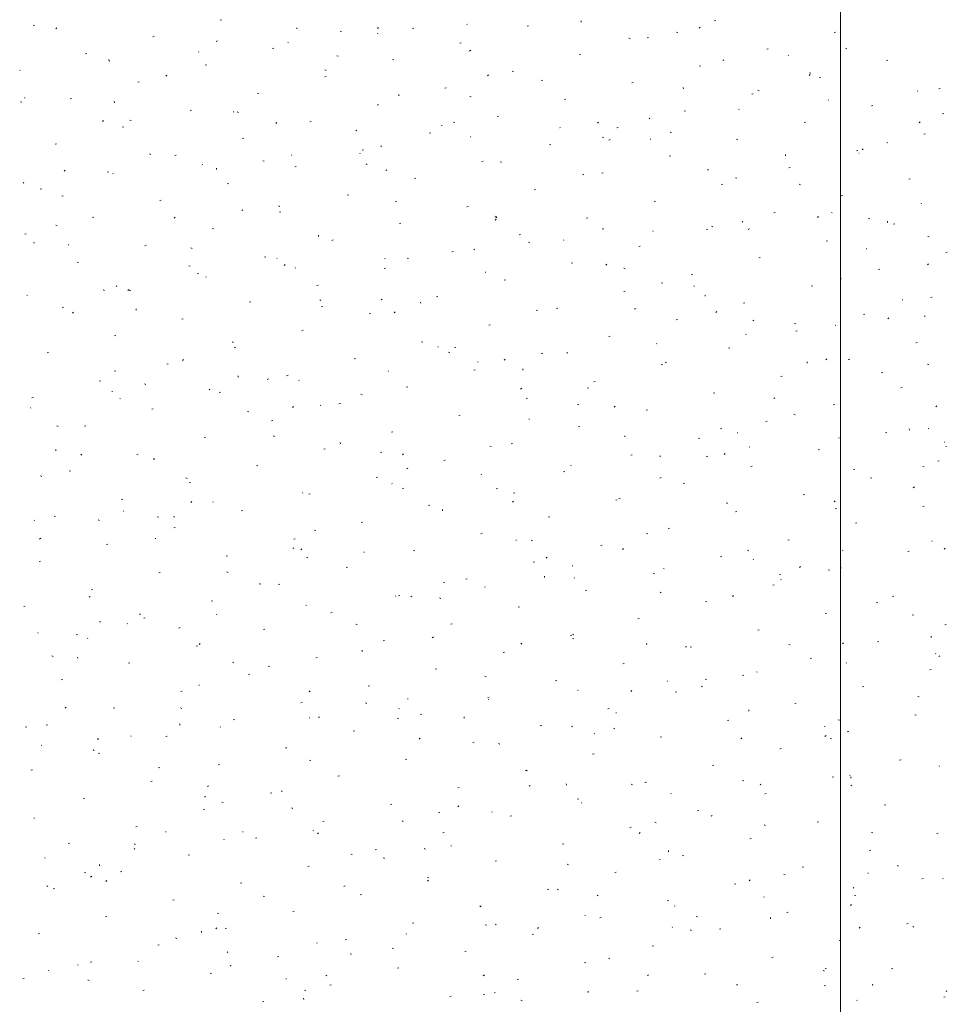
# Model space of a CAD drawing. Extents: x -743 to 300, y 62 to 1112.
# Tile 123 of 179: x -363 to -297, y 903 to 973. Entities that reach past the tile are written whole.
import ezdxf
from ezdxf.lldxf.tags import DXFTag

# ---------------------------------------------------------------- set-up
doc = ezdxf.new("R2010")
doc.units = 0
doc.layers.get('0').update_dxf_attribs({"lineweight": 13})
doc.layers.add('60- 61 allgemeine Ausstattung- 4 Terrassen', color=9, linetype='Continuous', lineweight=9, true_color=0x808080)
doc.layers.add('70 -71 Achsen- 1 Gebäudeachsen', color=7, linetype='STRICHPUNKT2-A06CPV7LL0', lineweight=18)
tags = doc.linetypes.add('STRICHPUNKT2-A06CPV7LL0', pattern=[12.7, 6.35, -3.175, 0, -3.175]).pattern_tags.tags
tags[10:11] = [DXFTag(74, 4), DXFTag(75, 0), DXFTag(340, '0'), DXFTag(46, 0.0), DXFTag(50, 0.0), DXFTag(44, 0.0), DXFTag(45, 0.0)]
tags[8:9] = [DXFTag(74, 4), DXFTag(75, 0), DXFTag(340, '0'), DXFTag(46, 0.0), DXFTag(50, 0.0), DXFTag(44, 0.0), DXFTag(45, 0.0)]
tags[6:7] = [DXFTag(74, 4), DXFTag(75, 0), DXFTag(340, '0'), DXFTag(46, 0.0), DXFTag(50, 0.0), DXFTag(44, 0.0), DXFTag(45, 0.0)]
tags[4:5] = [DXFTag(74, 4), DXFTag(75, 0), DXFTag(340, '0'), DXFTag(46, 0.0), DXFTag(50, 0.0), DXFTag(44, 0.0), DXFTag(45, 0.0)]

# ---------------------------------------------------------------- blocks, each defined once
blk = doc.blocks.new('Referenz-A06CPV7ML0')
at = {"layer": '60- 61 allgemeine Ausstattung- 4 Terrassen', "color": 0}
for p, q in [((-348.779, 973.005), (-348.684, 973.029)), ((-323.212, 972.872), (-323.221, 972.96)), ((-313.786, 972.952), (-313.69, 972.975)), ((-362.035, 972.626), (-361.94, 972.649)), ((-360.337, 972.452), (-360.409, 972.385)), ((-343.356, 972.382), (-343.366, 972.47)), ((-340.298, 972.193), (-340.203, 972.217)), ((-337.566, 972.476), (-337.638, 972.409)), ((-335.174, 972.448), (-335.082, 972.411)), ((-331.29, 972.687), (-331.323, 972.723)), ((-327.042, 972.572), (-326.946, 972.596)), ((-316.462, 972.157), (-316.368, 972.128)), ((-314.794, 972.5), (-314.866, 972.433)), ((-305.305, 972.14), (-305.209, 972.164)), ((-353.554, 971.814), (-353.459, 971.838)), ((-348.978, 971.54), (-349.058, 971.484)), ((-343.952, 971.388), (-343.985, 971.424)), ((-337.621, 972.037), (-337.654, 972.074)), ((-319.844, 971.73), (-319.753, 971.693)), ((-318.561, 971.761), (-318.465, 971.785)), ((-350.284, 970.739), (-350.317, 970.775)), ((-345.073, 971.003), (-344.978, 971.027)), ((-331.817, 971.382), (-331.721, 971.406)), ((-331.046, 970.872), (-331.126, 970.815)), ((-310.08, 970.95), (-309.984, 970.973)), ((-304.514, 971.012), (-304.423, 970.975)), ((-358.329, 970.624), (-358.234, 970.647)), ((-356.707, 970.198), (-356.616, 970.161)), ((-356.615, 970.089), (-356.648, 970.126)), ((-340.529, 970.479), (-340.435, 970.45)), ((-336.592, 970.191), (-336.497, 970.215)), ((-323.336, 970.57), (-323.24, 970.594)), ((-313.114, 970.203), (-313.195, 970.147)), ((-308.559, 970.534), (-308.543, 970.493)), ((-301.599, 970.138), (-301.503, 970.162)), ((-362.946, 969.44), (-362.979, 969.476)), ((-349.848, 969.812), (-349.753, 969.836)), ((-341.377, 969.479), (-341.286, 969.443)), ((-328.111, 969.38), (-328.015, 969.404)), ((-314.855, 969.759), (-314.759, 969.783)), ((-354.623, 968.622), (-354.528, 968.645)), ((-352.551, 969.108), (-352.623, 969.041)), ((-341.367, 969.001), (-341.272, 969.025)), ((-329.779, 969.132), (-329.851, 969.065)), ((-326.048, 968.761), (-325.957, 968.724)), ((-307.008, 969.156), (-307.08, 969.089)), ((-307.05, 969.279), (-306.956, 969.251)), ((-306.374, 968.948), (-306.278, 968.971)), ((-332.886, 968.189), (-332.791, 968.213)), ((-319.63, 968.568), (-319.534, 968.592)), ((-315.983, 968.141), (-315.992, 968.229)), ((-310.718, 968.043), (-310.627, 968.006)), ((-299.38, 967.97), (-299.412, 968.006)), ((-297.893, 968.136), (-297.797, 968.16)), ((-362.63, 967.498), (-362.586, 967.495)), ((-359.398, 967.431), (-359.303, 967.455)), ((-356.271, 967.161), (-356.281, 967.249)), ((-346.142, 967.81), (-346.047, 967.834)), ((-336.127, 967.651), (-336.136, 967.739)), ((-331.117, 967.601), (-331.022, 967.573)), ((-324.405, 967.378), (-324.309, 967.402)), ((-311.149, 967.757), (-311.053, 967.781)), ((-305.711, 967.32), (-305.744, 967.357)), ((-362.911, 967.229), (-362.819, 967.192)), ((-350.917, 966.62), (-350.822, 966.643)), ((-337.661, 966.999), (-337.566, 967.023)), ((-315.924, 966.566), (-315.828, 966.59)), ((-312.042, 966.671), (-312.075, 966.707)), ((-302.668, 966.946), (-302.572, 966.969)), ((-357.04, 965.895), (-357.121, 965.838)), ((-355.183, 965.923), (-355.089, 965.895)), ((-347.866, 966.524), (-347.822, 966.521)), ((-347.581, 966.511), (-347.49, 966.474)), ((-329.18, 966.187), (-329.085, 966.211)), ((-318.373, 966.021), (-318.406, 966.058)), ((-297.638, 966.402), (-297.543, 966.373)), ((-355.692, 965.429), (-355.597, 965.453)), ((-344.764, 965.764), (-344.836, 965.696)), ((-342.436, 965.808), (-342.341, 965.832)), ((-339.108, 965.226), (-339.189, 965.17)), ((-333.103, 965.55), (-333.058, 965.547)), ((-332.252, 965.792), (-332.16, 965.756)), ((-324.704, 965.372), (-324.737, 965.409)), ((-321.993, 965.788), (-322.065, 965.721)), ((-320.699, 965.376), (-320.603, 965.4)), ((-307.443, 965.755), (-307.347, 965.779)), ((-299.221, 965.812), (-299.293, 965.745)), ((-347.211, 964.618), (-347.116, 964.641)), ((-333.955, 964.997), (-333.86, 965.021)), ((-331.035, 964.723), (-331.068, 964.759)), ((-321.704, 964.724), (-321.61, 964.695)), ((-321.177, 964.558), (-321.257, 964.502)), ((-318.339, 964.576), (-318.294, 964.573)), ((-316.922, 965.074), (-316.831, 965.037)), ((-312.218, 964.564), (-312.122, 964.588)), ((-298.962, 964.944), (-298.866, 964.967)), ((-360.467, 964.239), (-360.372, 964.262)), ((-338.73, 963.806), (-338.635, 963.83)), ((-337.367, 964.073), (-337.399, 964.11)), ((-325.474, 964.185), (-325.379, 964.209)), ((-303.737, 963.753), (-303.641, 963.777)), ((-303.245, 963.89), (-303.325, 963.833)), ((-301.592, 964.356), (-301.501, 964.319)), ((-353.785, 963.542), (-353.694, 963.505)), ((-351.986, 963.427), (-351.891, 963.451)), ((-343.698, 963.424), (-343.731, 963.461)), ((-338.897, 963.592), (-338.88, 963.551)), ((-316.993, 963.374), (-316.897, 963.398)), ((-308.754, 963.41), (-308.763, 963.499)), ((-303.575, 963.602), (-303.531, 963.599)), ((-359.749, 962.395), (-359.821, 962.328)), ((-350.029, 962.775), (-350.062, 962.811)), ((-349.042, 962.43), (-349.051, 962.518)), ((-345.771, 963.046), (-345.676, 963.017)), ((-343.505, 962.616), (-343.41, 962.639)), ((-338.455, 962.824), (-338.364, 962.787)), ((-336.978, 962.419), (-337.05, 962.352)), ((-330.249, 962.995), (-330.154, 963.019)), ((-328.898, 962.92), (-328.907, 963.008)), ((-314.206, 962.443), (-314.278, 962.376)), ((-308.512, 962.562), (-308.416, 962.586)), ((-356.761, 962.237), (-356.666, 962.26)), ((-356.36, 962.125), (-356.393, 962.162)), ((-335.024, 961.804), (-334.929, 961.828)), ((-323.126, 962.105), (-323.034, 962.068)), ((-321.768, 962.183), (-321.673, 962.207)), ((-312.292, 961.846), (-312.197, 961.817)), ((-300.031, 961.751), (-299.935, 961.775)), ((-362.691, 961.476), (-362.724, 961.513)), ((-361.536, 961.046), (-361.441, 961.07)), ((-348.28, 961.425), (-348.185, 961.449)), ((-326.543, 960.993), (-326.448, 961.017)), ((-313.287, 961.372), (-313.191, 961.396)), ((-307.796, 961.387), (-307.705, 961.35)), ((-359.989, 960.573), (-359.897, 960.536)), ((-339.799, 960.614), (-339.704, 960.637)), ((-304.806, 960.561), (-304.71, 960.584)), ((-353.055, 960.235), (-352.96, 960.258)), ((-347.171, 959.581), (-347.251, 959.524)), ((-344.659, 959.855), (-344.568, 959.818)), ((-336.358, 960.168), (-336.264, 960.139)), ((-331.318, 959.802), (-331.223, 959.826)), ((-318.062, 960.181), (-317.967, 960.205)), ((-299.125, 960.006), (-299.158, 960.042)), ((-357.83, 959.044), (-357.735, 959.068)), ((-351.962, 959.051), (-352.034, 958.984)), ((-344.574, 959.423), (-344.479, 959.447)), ((-329.329, 959.137), (-329.238, 959.1)), ((-329.239, 958.913), (-329.32, 958.856)), ((-329.191, 959.075), (-329.263, 959.008)), ((-322.837, 958.991), (-322.742, 959.015)), ((-309.581, 959.37), (-309.485, 959.394)), ((-306.42, 959.099), (-306.492, 959.032)), ((-305.456, 959.356), (-305.489, 959.393)), ((-302.879, 958.968), (-302.785, 958.94)), ((-360.425, 958.49), (-360.33, 958.461)), ((-349.349, 958.233), (-349.254, 958.256)), ((-336.093, 958.612), (-335.998, 958.636)), ((-321.669, 958.189), (-321.678, 958.277)), ((-314.356, 958.179), (-314.261, 958.203)), ((-314, 958.418), (-313.909, 958.381)), ((-311.787, 958.707), (-311.82, 958.744)), ((-311.307, 958.244), (-311.388, 958.188)), ((-301.525, 958.68), (-301.534, 958.768)), ((-301.1, 958.559), (-301.004, 958.582)), ((-362.606, 957.853), (-362.51, 957.877)), ((-341.813, 957.699), (-341.822, 957.787)), ((-327.612, 957.8), (-327.517, 957.824)), ((-318.118, 958.058), (-318.151, 958.094)), ((-298.67, 957.7), (-298.579, 957.663)), ((-361.957, 957.209), (-361.966, 957.297)), ((-359.546, 957.108), (-359.501, 957.105)), ((-354.124, 957.042), (-354.029, 957.066)), ((-350.863, 956.886), (-350.772, 956.849)), ((-340.868, 957.421), (-340.773, 957.445)), ((-330.781, 956.759), (-330.814, 956.796)), ((-326.946, 957.29), (-326.852, 957.261)), ((-324.449, 957.408), (-324.482, 957.445)), ((-319.131, 956.989), (-319.036, 957.013)), ((-305.875, 957.368), (-305.779, 957.392)), ((-303.029, 956.845), (-303.012, 956.804)), ((-345.643, 956.231), (-345.548, 956.254)), ((-344.782, 956.134), (-344.738, 956.131)), ((-337.112, 956.11), (-337.145, 956.146)), ((-335.533, 956.168), (-335.442, 956.131)), ((-332.387, 956.61), (-332.292, 956.634)), ((-310.65, 956.177), (-310.555, 956.201)), ((-297.394, 956.557), (-297.298, 956.58)), ((-358.9, 955.851), (-358.804, 955.875)), ((-351.012, 955.612), (-350.918, 955.583)), ((-344.176, 955.707), (-344.248, 955.64)), ((-343.443, 955.46), (-343.476, 955.497)), ((-337.162, 955.419), (-337.067, 955.443)), ((-323.906, 955.798), (-323.811, 955.822)), ((-321.405, 955.731), (-321.477, 955.664)), ((-320.204, 955.449), (-320.112, 955.413)), ((-302.169, 955.366), (-302.073, 955.39)), ((-298.633, 955.755), (-298.705, 955.688)), ((-350.418, 955.04), (-350.323, 955.064)), ((-349.774, 954.811), (-349.807, 954.848)), ((-330.018, 955.16), (-329.974, 955.157)), ((-315.425, 954.987), (-315.33, 955.011)), ((-304.874, 954.731), (-304.783, 954.694)), ((-356.105, 954.162), (-356.138, 954.198)), ((-341.937, 954.229), (-341.842, 954.252)), ((-328.681, 954.608), (-328.586, 954.632)), ((-317.533, 954.413), (-317.439, 954.384)), ((-315.254, 954.186), (-315.21, 954.183)), ((-306.944, 954.175), (-306.849, 954.199)), ((-362.436, 953.512), (-362.469, 953.549)), ((-357.067, 953.917), (-356.975, 953.88)), ((-355.233, 953.935), (-355.314, 953.879)), ((-355.194, 953.849), (-355.098, 953.873)), ((-333.456, 953.417), (-333.361, 953.441)), ((-320.2, 953.796), (-320.105, 953.82)), ((-314.44, 953.458), (-314.449, 953.547)), ((-298.463, 953.364), (-298.367, 953.388)), ((-359.969, 952.659), (-359.873, 952.683)), ((-346.712, 953.038), (-346.617, 953.062)), ((-341.737, 953.199), (-341.646, 953.162)), ((-341.6, 952.735), (-341.506, 952.706)), ((-337.302, 953.267), (-337.382, 953.211)), ((-334.584, 952.968), (-334.593, 953.056)), ((-324.975, 952.606), (-324.88, 952.63)), ((-311.719, 952.985), (-311.624, 953.009)), ((-300.491, 953.212), (-300.446, 953.209)), ((-359.161, 952.338), (-359.233, 952.271)), ((-354.728, 952.478), (-354.737, 952.566)), ((-338.231, 952.227), (-338.136, 952.25)), ((-336.389, 952.363), (-336.461, 952.295)), ((-326.407, 952.481), (-326.316, 952.444)), ((-319.37, 952.599), (-319.45, 952.542)), ((-313.618, 952.387), (-313.69, 952.32)), ((-303.238, 952.173), (-303.143, 952.197)), ((-301.438, 951.931), (-301.519, 951.874)), ((-298.87, 952.042), (-298.903, 952.079)), ((-351.488, 951.847), (-351.392, 951.871)), ((-329.75, 951.415), (-329.655, 951.439)), ((-316.494, 951.794), (-316.399, 951.818)), ((-311.078, 951.762), (-310.987, 951.726)), ((-308.121, 951.535), (-308.027, 951.506)), ((-305.201, 951.393), (-305.234, 951.429)), ((-356.263, 950.657), (-356.167, 950.681)), ((-343.006, 951.036), (-342.911, 951.06)), ((-321.269, 950.604), (-321.174, 950.628)), ((-311.532, 950.743), (-311.565, 950.78)), ((-308.013, 950.983), (-307.918, 951.007)), ((-347.941, 950.23), (-347.849, 950.193)), ((-347.782, 949.845), (-347.686, 949.869)), ((-334.525, 950.225), (-334.43, 950.248)), ((-333.366, 949.903), (-333.35, 949.862)), ((-332.187, 949.857), (-332.093, 949.828)), ((-317.864, 950.094), (-317.896, 950.131)), ((-312.788, 949.792), (-312.693, 949.816)), ((-299.532, 950.171), (-299.437, 950.195)), ((-361.038, 949.466), (-360.942, 949.49)), ((-332.611, 949.512), (-332.52, 949.475)), ((-326.044, 949.413), (-325.949, 949.437)), ((-324.195, 949.445), (-324.228, 949.481)), ((-352.557, 948.655), (-352.461, 948.679)), ((-351.374, 948.994), (-351.446, 948.927)), ((-339.3, 949.034), (-339.205, 949.058)), ((-330.526, 948.795), (-330.559, 948.832)), ((-328.603, 949.018), (-328.675, 948.951)), ((-317.563, 948.602), (-317.468, 948.626)), ((-317.282, 948.794), (-317.19, 948.757)), ((-307.211, 948.728), (-307.22, 948.816)), ((-305.832, 949.043), (-305.904, 948.975)), ((-304.307, 948.981), (-304.212, 949.005)), ((-298.708, 948.657), (-298.614, 948.628)), ((-356.254, 948.179), (-356.16, 948.15)), ((-347.499, 947.747), (-347.508, 947.835)), ((-344.076, 947.843), (-343.98, 947.867)), ((-336.857, 948.146), (-336.89, 948.182)), ((-330.819, 948.223), (-330.724, 948.246)), ((-327.355, 948.237), (-327.364, 948.325)), ((-309.082, 947.79), (-308.987, 947.814)), ((-301.952, 948.075), (-301.861, 948.038)), ((-357.332, 947.464), (-357.236, 947.488)), ((-354.144, 947.261), (-354.053, 947.225)), ((-345.364, 947.622), (-345.445, 947.565)), ((-343.188, 947.497), (-343.221, 947.533)), ((-335.594, 947.032), (-335.499, 947.056)), ((-322.338, 947.411), (-322.243, 947.435)), ((-356.461, 946.719), (-356.417, 946.716)), ((-349.519, 946.847), (-349.552, 946.884)), ((-348.851, 946.653), (-348.755, 946.677)), ((-338.815, 946.543), (-338.724, 946.506)), ((-327.432, 946.953), (-327.513, 946.897)), ((-322.775, 946.979), (-322.681, 946.95)), ((-313.857, 946.6), (-313.762, 946.624)), ((-300.601, 946.979), (-300.506, 947.003)), ((-362.107, 946.274), (-362.011, 946.298)), ((-355.851, 946.198), (-355.883, 946.234)), ((-343.588, 945.65), (-343.66, 945.583)), ((-341.697, 945.745), (-341.653, 945.742)), ((-340.37, 945.841), (-340.274, 945.865)), ((-327.113, 946.221), (-327.018, 946.244)), ((-323.485, 945.825), (-323.394, 945.788)), ((-320.816, 945.674), (-320.888, 945.607)), ((-309.501, 946.285), (-309.581, 946.229)), ((-305.376, 945.788), (-305.281, 945.812)), ((-298.045, 945.698), (-298.117, 945.631)), ((-362.182, 945.549), (-362.215, 945.585)), ((-353.626, 945.462), (-353.53, 945.486)), ((-346.841, 945.301), (-346.747, 945.272)), ((-331.888, 945.03), (-331.793, 945.054)), ((-318.632, 945.409), (-318.537, 945.433)), ((-308.156, 945.107), (-308.064, 945.07)), ((-360.348, 944.293), (-360.257, 944.256)), ((-358.401, 944.272), (-358.305, 944.296)), ((-345.145, 944.651), (-345.049, 944.675)), ((-326.934, 944.771), (-326.889, 944.768)), ((-323.407, 944.219), (-323.312, 944.242)), ((-310.151, 944.598), (-310.056, 944.622)), ((-345.019, 943.574), (-344.927, 943.538)), ((-336.664, 943.839), (-336.568, 943.863)), ((-320.126, 943.506), (-320.135, 943.594)), ((-313.362, 944.102), (-313.268, 944.073)), ((-312.17, 943.797), (-312.126, 943.794)), ((-301.67, 943.786), (-301.575, 943.81)), ((-299.982, 943.997), (-299.991, 944.085)), ((-298.615, 944.078), (-298.648, 944.115)), ((-349.92, 943.46), (-349.824, 943.484)), ((-340.27, 943.016), (-340.279, 943.104)), ((-329.689, 942.856), (-329.598, 942.819)), ((-328.182, 943.028), (-328.087, 943.052)), ((-314.926, 943.407), (-314.831, 943.431)), ((-304.946, 943.429), (-304.979, 943.465)), ((-297.498, 943.156), (-297.482, 943.115)), ((-360.414, 942.526), (-360.423, 942.614)), ((-358.573, 942.282), (-358.645, 942.214)), ((-354.695, 942.27), (-354.599, 942.294)), ((-341.439, 942.649), (-341.343, 942.673)), ((-337.429, 942.424), (-337.335, 942.395)), ((-335.801, 942.306), (-335.873, 942.239)), ((-319.701, 942.217), (-319.606, 942.24)), ((-317.609, 942.13), (-317.642, 942.167)), ((-313.03, 942.33), (-313.102, 942.263)), ((-311.278, 942.78), (-311.311, 942.816)), ((-306.445, 942.596), (-306.35, 942.62)), ((-297.406, 942.823), (-297.362, 942.82)), ((-353.427, 941.976), (-353.507, 941.92)), ((-346.214, 941.458), (-346.118, 941.482)), ((-332.958, 941.837), (-332.862, 941.861)), ((-323.94, 941.481), (-323.973, 941.517)), ((-314.359, 942.138), (-314.268, 942.101)), ((-297.964, 941.784), (-297.869, 941.808)), ((-359.47, 941.079), (-359.374, 941.103)), ((-335.495, 941.308), (-335.576, 941.252)), ((-330.271, 940.831), (-330.304, 940.868)), ((-324.476, 941.026), (-324.381, 941.05)), ((-311.22, 941.405), (-311.125, 941.429)), ((-303.95, 941.224), (-303.856, 941.195)), ((-299.03, 941.419), (-298.939, 941.383)), ((-361.495, 940.745), (-361.401, 940.717)), ((-351.222, 940.606), (-351.131, 940.569)), ((-350.989, 940.268), (-350.893, 940.292)), ((-337.733, 940.647), (-337.637, 940.671)), ((-336.602, 940.182), (-336.635, 940.219)), ((-317.563, 940.64), (-317.644, 940.583)), ((-315.995, 940.215), (-315.9, 940.238)), ((-302.739, 940.594), (-302.644, 940.618)), ((-342.933, 939.533), (-342.966, 939.569)), ((-342.508, 939.456), (-342.412, 939.48)), ((-335.893, 939.887), (-335.802, 939.85)), ((-329.252, 939.835), (-329.156, 939.859)), ((-328.016, 939.546), (-327.922, 939.517)), ((-307.514, 939.403), (-307.419, 939.427)), ((-299.631, 939.971), (-299.712, 939.915)), ((-355.764, 939.077), (-355.668, 939.101)), ((-350.786, 938.937), (-350.858, 938.87)), ((-349.265, 938.883), (-349.298, 938.92)), ((-334.027, 938.645), (-333.931, 938.669)), ((-328.015, 938.962), (-328.087, 938.894)), ((-320.77, 939.024), (-320.675, 939.048)), ((-320.563, 939.169), (-320.472, 939.132)), ((-312.897, 938.776), (-312.906, 938.864)), ((-305.243, 938.986), (-305.315, 938.919)), ((-355.596, 938.234), (-355.629, 938.271)), ((-347.283, 938.266), (-347.187, 938.29)), ((-333.041, 938.285), (-333.05, 938.373)), ((-312.289, 938.213), (-312.194, 938.236)), ((-305.234, 938.451), (-305.142, 938.414)), ((-299.033, 938.592), (-298.938, 938.616)), ((-361.927, 937.585), (-361.96, 937.621)), ((-360.539, 937.887), (-360.443, 937.91)), ((-357.426, 937.637), (-357.335, 937.6)), ((-353.185, 937.795), (-353.194, 937.883)), ((-352.083, 937.868), (-351.989, 937.839)), ((-338.802, 937.454), (-338.706, 937.478)), ((-325.546, 937.833), (-325.45, 937.857)), ((-303.808, 937.401), (-303.713, 937.425)), ((-352.058, 937.075), (-351.962, 937.099)), ((-342.097, 936.919), (-342.005, 936.882)), ((-330.321, 936.643), (-330.225, 936.667)), ((-318.604, 936.668), (-318.51, 936.639)), ((-317.064, 937.022), (-316.969, 937.046)), ((-361.489, 936.331), (-361.57, 936.274)), ((-356.833, 935.885), (-356.737, 935.908)), ((-353.377, 936.329), (-353.333, 936.326)), ((-343.577, 936.264), (-343.481, 936.288)), ((-327.836, 936.214), (-327.819, 936.173)), ((-326.767, 936.2), (-326.676, 936.163)), ((-308.583, 936.211), (-308.488, 936.234)), ((-298.36, 936.114), (-298.393, 936.151)), ((-343.557, 935.663), (-343.638, 935.606)), ((-343, 935.593), (-343.072, 935.526)), ((-338.613, 935.355), (-338.569, 935.352)), ((-335.096, 935.452), (-335, 935.476)), ((-321.84, 935.831), (-321.744, 935.855)), ((-320.228, 935.617), (-320.3, 935.55)), ((-311.437, 935.482), (-311.346, 935.445)), ((-304.692, 935.465), (-304.725, 935.502)), ((-300.102, 935.399), (-300.007, 935.423)), ((-297.457, 935.642), (-297.529, 935.574)), ((-361.608, 934.694), (-361.513, 934.718)), ((-348.352, 935.073), (-348.256, 935.097)), ((-342.67, 934.99), (-342.576, 934.961)), ((-326.615, 934.641), (-326.519, 934.665)), ((-325.626, 934.994), (-325.706, 934.938)), ((-313.358, 935.02), (-313.263, 935.044)), ((-311.023, 934.816), (-311.056, 934.852)), ((-353.127, 933.883), (-353.031, 933.906)), ((-348.3, 933.95), (-348.209, 933.913)), ((-339.871, 934.262), (-339.775, 934.286)), ((-323.849, 934.381), (-323.805, 934.378)), ((-318.134, 933.829), (-318.038, 933.853)), ((-317.354, 934.166), (-317.387, 934.203)), ((-309.191, 933.79), (-309.097, 933.762)), ((-307.694, 934.326), (-307.775, 934.269)), ((-305.668, 934.045), (-305.677, 934.133)), ((-304.877, 934.209), (-304.782, 934.232)), ((-345.956, 933.064), (-345.965, 933.152)), ((-344.646, 933.071), (-344.55, 933.095)), ((-332.971, 933.231), (-332.879, 933.195)), ((-331.39, 933.45), (-331.294, 933.474)), ((-325.812, 933.554), (-325.821, 933.642)), ((-323.685, 933.517), (-323.718, 933.554)), ((-309.085, 933.407), (-309.041, 933.404)), ((-357.902, 932.692), (-357.807, 932.716)), ((-330.016, 932.868), (-330.049, 932.904)), ((-322.909, 932.639), (-322.813, 932.663)), ((-317.641, 932.513), (-317.55, 932.476)), ((-309.653, 933.018), (-309.557, 933.042)), ((-357.984, 932.225), (-358.056, 932.158)), ((-349.421, 931.881), (-349.325, 931.904)), ((-336.347, 932.218), (-336.38, 932.255)), ((-336.165, 932.26), (-336.069, 932.284)), ((-335.213, 932.249), (-335.285, 932.182)), ((-333.258, 932.112), (-333.164, 932.084)), ((-314.428, 931.827), (-314.332, 931.851)), ((-312.442, 932.273), (-312.514, 932.206)), ((-302.312, 931.795), (-302.22, 931.758)), ((-301.171, 932.207), (-301.076, 932.23)), ((-362.677, 931.502), (-362.582, 931.525)), ((-342.679, 931.569), (-342.712, 931.606)), ((-340.94, 931.069), (-340.844, 931.093)), ((-327.684, 931.448), (-327.588, 931.472)), ((-305.947, 931.016), (-305.851, 931.04)), ((-357.324, 930.434), (-357.23, 930.406)), ((-355.341, 930.27), (-355.374, 930.307)), ((-354.504, 930.981), (-354.413, 930.944)), ((-354.196, 930.69), (-354.101, 930.714)), ((-349.01, 930.92), (-349.043, 930.956)), ((-319.203, 930.637), (-319.107, 930.661)), ((-299.779, 930.913), (-299.685, 930.884)), ((-361.672, 929.621), (-361.705, 929.658)), ((-351.62, 930.017), (-351.701, 929.961)), ((-345.715, 929.879), (-345.619, 929.902)), ((-339.174, 930.263), (-339.083, 930.226)), ((-332.459, 930.258), (-332.363, 930.282)), ((-310.722, 929.826), (-310.626, 929.849)), ((-297.465, 930.205), (-297.37, 930.228)), ((-358.971, 929.5), (-358.876, 929.523)), ((-358.173, 929.273), (-358.156, 929.232)), ((-337.234, 929.067), (-337.138, 929.091)), ((-333.688, 929.349), (-333.769, 929.292)), ((-323.978, 929.446), (-323.882, 929.47)), ((-323.845, 929.544), (-323.754, 929.508)), ((-323.845, 929.235), (-323.751, 929.206)), ((-318.583, 928.823), (-318.592, 928.912)), ((-304.655, 928.929), (-304.727, 928.862)), ((-302.241, 929.014), (-302.145, 929.038)), ((-298.438, 929.314), (-298.448, 929.402)), ((-350.49, 928.688), (-350.395, 928.712)), ((-350.198, 928.881), (-350.27, 928.813)), ((-338.727, 928.333), (-338.736, 928.421)), ((-328.753, 928.256), (-328.657, 928.28)), ((-327.427, 928.905), (-327.499, 928.838)), ((-315.756, 928.68), (-315.837, 928.624)), ((-315.497, 928.635), (-315.401, 928.659)), ((-308.515, 928.826), (-308.424, 928.789)), ((-360.708, 928.012), (-360.617, 927.975)), ((-358.871, 927.843), (-358.88, 927.931)), ((-355.265, 927.498), (-355.17, 927.521)), ((-347.912, 927.557), (-347.818, 927.528)), ((-342.009, 927.877), (-341.913, 927.901)), ((-307.016, 927.824), (-306.92, 927.847)), ((-304.437, 927.501), (-304.47, 927.538)), ((-298.106, 928.151), (-298.139, 928.187)), ((-297.825, 928.012), (-297.905, 927.956)), ((-345.378, 927.294), (-345.287, 927.257)), ((-333.528, 927.065), (-333.432, 927.089)), ((-320.272, 927.444), (-320.176, 927.468)), ((-310.768, 926.852), (-310.801, 926.889)), ((-298.535, 927.012), (-298.439, 927.036)), ((-360.04, 926.307), (-359.945, 926.331)), ((-346.784, 926.686), (-346.689, 926.71)), ((-330.049, 926.576), (-329.957, 926.539)), ((-325.047, 926.254), (-324.951, 926.278)), ((-317.099, 926.203), (-317.132, 926.239)), ((-314.433, 926.357), (-314.339, 926.328)), ((-311.791, 926.633), (-311.695, 926.657)), ((-351.559, 925.496), (-351.464, 925.519)), ((-350.292, 925.94), (-350.248, 925.937)), ((-342.411, 925.536), (-342.483, 925.469)), ((-338.303, 925.875), (-338.207, 925.899)), ((-323.43, 925.553), (-323.463, 925.59)), ((-319.64, 925.561), (-319.712, 925.493)), ((-316.566, 925.442), (-316.47, 925.466)), ((-314.719, 925.857), (-314.628, 925.82)), ((-303.31, 925.822), (-303.214, 925.845)), ((-335.529, 924.965), (-335.484, 924.963)), ((-329.822, 925.063), (-329.726, 925.087)), ((-329.762, 924.904), (-329.794, 924.941)), ((-299.389, 925.139), (-299.298, 925.102)), ((-359.682, 924.372), (-359.763, 924.315)), ((-356.334, 924.305), (-356.239, 924.329)), ((-351.582, 924.325), (-351.491, 924.288)), ((-343.078, 924.684), (-342.983, 924.708)), ((-338.5, 924.679), (-338.405, 924.65)), ((-336.093, 924.255), (-336.126, 924.291)), ((-321.341, 924.252), (-321.245, 924.276)), ((-311.353, 924.093), (-311.363, 924.181)), ((-308.085, 924.631), (-307.989, 924.655)), ((-347.853, 923.494), (-347.758, 923.517)), ((-342.424, 923.605), (-342.457, 923.642)), ((-341.751, 923.703), (-341.831, 923.647)), ((-336.252, 923.607), (-336.161, 923.57)), ((-334.597, 923.873), (-334.501, 923.897)), ((-331.497, 923.602), (-331.507, 923.69)), ((-320.765, 923.991), (-320.721, 923.989)), ((-312.86, 923.44), (-312.764, 923.464)), ((-305.021, 923.479), (-304.926, 923.451)), ((-299.604, 923.82), (-299.508, 923.843)), ((-362.566, 923.001), (-362.472, 922.972)), ((-361.109, 923.114), (-361.014, 923.138)), ((-351.642, 923.112), (-351.651, 923.2)), ((-348.755, 922.956), (-348.788, 922.992)), ((-339.372, 922.682), (-339.277, 922.706)), ((-326.116, 923.061), (-326.02, 923.085)), ((-323.819, 923.035), (-323.9, 922.979)), ((-320.923, 922.889), (-320.832, 922.852)), ((-306.001, 923.017), (-305.957, 923.015)), ((-304.379, 922.629), (-304.283, 922.653)), ((-357.396, 922.168), (-357.468, 922.101)), ((-355.086, 922.307), (-355.119, 922.343)), ((-352.628, 922.303), (-352.533, 922.327)), ((-334.625, 922.192), (-334.697, 922.125)), ((-322.305, 922.526), (-322.288, 922.485)), ((-317.635, 922.25), (-317.539, 922.274)), ((-311.854, 922.216), (-311.926, 922.149)), ((-305.887, 922.367), (-305.968, 922.31)), ((-305.593, 922.17), (-305.502, 922.133)), ((-361.417, 921.657), (-361.45, 921.694)), ((-357.786, 921.356), (-357.694, 921.32)), ((-344.147, 921.492), (-344.052, 921.515)), ((-330.891, 921.871), (-330.795, 921.895)), ((-329.087, 921.801), (-328.993, 921.773)), ((-309.154, 921.438), (-309.058, 921.462)), ((-357.403, 921.112), (-357.308, 921.136)), ((-342.456, 920.638), (-342.365, 920.601)), ((-335.666, 920.68), (-335.571, 920.704)), ((-322.41, 921.059), (-322.314, 921.083)), ((-300.673, 920.627), (-300.577, 920.651)), ((-362.178, 919.922), (-362.083, 919.946)), ((-353.154, 920.123), (-353.059, 920.095)), ((-348.922, 920.301), (-348.827, 920.325)), ((-327.185, 919.869), (-327.089, 919.893)), ((-327.127, 919.92), (-327.035, 919.883)), ((-313.929, 920.248), (-313.833, 920.272)), ((-297.851, 920.187), (-297.884, 920.224)), ((-340.441, 919.49), (-340.346, 919.513)), ((-311.797, 919.201), (-311.706, 919.165)), ((-305.448, 919.436), (-305.352, 919.46)), ((-304.182, 919.538), (-304.215, 919.574)), ((-304.124, 919.362), (-304.134, 919.45)), ((-353.697, 919.11), (-353.602, 919.134)), ((-349.61, 918.824), (-349.682, 918.757)), ((-344.412, 918.381), (-344.422, 918.469)), ((-331.96, 918.678), (-331.865, 918.702)), ((-326.838, 918.848), (-326.91, 918.781)), ((-324.268, 918.871), (-324.278, 918.96)), ((-319.675, 918.924), (-319.581, 918.895)), ((-318.704, 919.057), (-318.608, 919.081)), ((-310.513, 918.888), (-310.546, 918.925)), ((-304.067, 918.872), (-304.139, 918.805)), ((-358.472, 917.92), (-358.377, 917.944)), ((-349.813, 918.058), (-349.894, 918.001)), ((-345.216, 918.299), (-345.121, 918.323)), ((-323.479, 917.867), (-323.383, 917.891)), ((-316.844, 918.239), (-316.877, 918.275)), ((-310.223, 918.246), (-310.127, 918.27)), ((-349.991, 917.108), (-349.896, 917.132)), ((-348.66, 917.669), (-348.569, 917.632)), ((-343.741, 917.246), (-343.647, 917.217)), ((-336.735, 917.488), (-336.64, 917.511)), ((-331.881, 917.39), (-331.962, 917.333)), ((-323.176, 917.59), (-323.209, 917.626)), ((-314.998, 917.055), (-314.902, 917.079)), ((-301.742, 917.434), (-301.646, 917.458)), ((-361.972, 916.524), (-361.927, 916.521)), ((-333.33, 916.951), (-333.239, 916.914)), ((-329.507, 916.94), (-329.54, 916.977)), ((-328.254, 916.676), (-328.159, 916.7)), ((-313.95, 916.721), (-314.03, 916.665)), ((-354.766, 915.918), (-354.671, 915.942)), ((-342.169, 915.641), (-342.202, 915.678)), ((-341.51, 916.297), (-341.415, 916.321)), ((-335.838, 916.291), (-335.871, 916.327)), ((-319.773, 915.865), (-319.677, 915.889)), ((-318.001, 916.233), (-317.909, 916.196)), ((-310.262, 916.046), (-310.168, 916.017)), ((-306.517, 916.244), (-306.421, 916.268)), ((-352.642, 915.584), (-352.626, 915.543)), ((-348.5, 914.992), (-348.533, 915.029)), ((-347.208, 915.55), (-347.164, 915.547)), ((-346.285, 915.106), (-346.19, 915.13)), ((-341.823, 915.48), (-341.895, 915.412)), ((-333.029, 915.486), (-332.934, 915.509)), ((-319.052, 915.504), (-319.124, 915.437)), ((-311.292, 915.053), (-311.196, 915.077)), ((-302.671, 915.514), (-302.58, 915.478)), ((-298.036, 915.432), (-297.94, 915.456)), ((-359.541, 914.727), (-359.446, 914.751)), ((-354.864, 914.701), (-354.772, 914.664)), ((-354.831, 914.343), (-354.864, 914.379)), ((-337.804, 914.295), (-337.709, 914.319)), ((-334.329, 914.368), (-334.235, 914.339)), ((-332.444, 914.576), (-332.4, 914.573)), ((-324.548, 914.674), (-324.453, 914.698)), ((-361.163, 913.693), (-361.196, 913.73)), ((-351.06, 913.916), (-350.965, 913.94)), ((-339.534, 913.982), (-339.443, 913.945)), ((-337.183, 913.65), (-337.193, 913.738)), ((-317.68, 913.602), (-317.636, 913.599)), ((-317.039, 914.141), (-317.049, 914.229)), ((-316.067, 913.863), (-315.971, 913.887)), ((-302.811, 914.242), (-302.715, 914.266)), ((-357.327, 913.16), (-357.337, 913.248)), ((-342.579, 913.104), (-342.484, 913.128)), ((-329.323, 913.484), (-329.228, 913.507)), ((-324.204, 913.264), (-324.113, 913.227)), ((-307.586, 913.051), (-307.49, 913.075)), ((-300.85, 913.168), (-300.756, 913.14)), ((-358.395, 912.69), (-358.301, 912.661)), ((-357.876, 912.412), (-357.956, 912.356)), ((-355.835, 912.725), (-355.74, 912.749)), ((-334.098, 912.293), (-334.003, 912.317)), ((-320.842, 912.672), (-320.747, 912.696)), ((-308.875, 912.546), (-308.784, 912.509)), ((-302.917, 912.628), (-302.872, 912.625)), ((-299.105, 912.24), (-299.009, 912.264)), ((-297.596, 912.223), (-297.629, 912.26)), ((-361.067, 911.732), (-360.976, 911.695)), ((-360.611, 911.535), (-360.515, 911.559)), ((-356.808, 912.111), (-356.88, 912.044)), ((-347.354, 911.914), (-347.259, 911.938)), ((-339.944, 911.744), (-340.025, 911.688)), ((-334.037, 912.135), (-334.109, 912.068)), ((-325.617, 911.482), (-325.522, 911.505)), ((-324.916, 911.49), (-324.822, 911.462)), ((-312.361, 911.861), (-312.265, 911.885)), ((-311.265, 912.16), (-311.337, 912.092)), ((-303.927, 911.574), (-303.96, 911.61)), ((-345.738, 911.013), (-345.647, 910.977)), ((-338.873, 911.102), (-338.778, 911.126)), ((-322.012, 911.076), (-322.093, 911.019)), ((-310.259, 910.924), (-310.291, 910.961)), ((-303.88, 911.049), (-303.784, 911.073)), ((-352.129, 910.723), (-352.034, 910.747)), ((-330.408, 910.295), (-330.317, 910.258)), ((-330.392, 910.291), (-330.297, 910.315)), ((-317.136, 910.67), (-317.041, 910.694)), ((-316.59, 910.275), (-316.623, 910.312)), ((-304.08, 910.408), (-304.161, 910.351)), ((-356.905, 909.533), (-356.809, 909.557)), ((-348.983, 909.812), (-348.889, 909.784)), ((-343.648, 909.912), (-343.553, 909.936)), ((-322.921, 909.626), (-322.954, 909.662)), ((-321.911, 909.48), (-321.816, 909.503)), ((-315.079, 909.577), (-314.987, 909.54)), ((-309.81, 909.41), (-309.819, 909.498)), ((-308.655, 909.859), (-308.559, 909.883)), ((-349.022, 908.767), (-349.094, 908.7)), ((-348.423, 908.721), (-348.328, 908.745)), ((-335.167, 909.1), (-335.072, 909.124)), ((-329.954, 908.919), (-329.964, 909.007)), ((-329.252, 908.976), (-329.285, 909.013)), ((-326.25, 908.791), (-326.322, 908.724)), ((-316.774, 908.837), (-316.758, 908.796)), ((-303.479, 908.815), (-303.551, 908.748)), ((-300.174, 909.047), (-300.078, 909.071)), ((-299.749, 908.859), (-299.658, 908.822)), ((-361.68, 908.342), (-361.584, 908.366)), ((-351.942, 908.045), (-351.85, 908.008)), ((-350.098, 908.429), (-350.108, 908.517)), ((-335.583, 908.327), (-335.616, 908.364)), ((-326.686, 908.289), (-326.591, 908.313)), ((-315.504, 908.613), (-315.41, 908.584)), ((-313.43, 908.668), (-313.335, 908.692)), ((-353.199, 907.531), (-353.103, 907.555)), ((-341.914, 907.678), (-341.947, 907.714)), ((-339.942, 907.91), (-339.847, 907.934)), ((-336.612, 907.326), (-336.521, 907.29)), ((-318.205, 907.478), (-318.11, 907.501)), ((-304.949, 907.857), (-304.853, 907.881)), ((-348.246, 907.028), (-348.278, 907.065)), ((-344.717, 906.719), (-344.622, 906.743)), ((-339.57, 906.935), (-339.476, 906.906)), ((-331.461, 907.098), (-331.366, 907.122)), ((-309.724, 906.666), (-309.629, 906.69)), ((-358.887, 906.134), (-358.843, 906.131)), ((-357.974, 906.34), (-357.878, 906.364)), ((-354.577, 906.379), (-354.61, 906.416)), ((-348.007, 906.099), (-348.087, 906.042)), ((-336.236, 905.908), (-336.141, 905.932)), ((-322.98, 906.287), (-322.885, 906.311)), ((-321.282, 906.608), (-321.191, 906.571)), ((-360.908, 905.73), (-360.941, 905.766)), ((-349.493, 905.529), (-349.397, 905.553)), ((-341.235, 905.423), (-341.307, 905.356)), ((-330.075, 905.43), (-330.155, 905.374)), ((-318.464, 905.447), (-318.536, 905.38)), ((-314.499, 905.476), (-314.404, 905.499)), ((-306.091, 905.735), (-305.997, 905.706)), ((-305.953, 905.89), (-305.862, 905.853)), ((-301.243, 905.855), (-301.147, 905.879)), ((-362.749, 905.15), (-362.653, 905.173)), ((-358.145, 905.076), (-358.054, 905.039)), ((-344.124, 905.16), (-344.079, 905.157)), ((-341.011, 904.717), (-340.916, 904.741)), ((-327.755, 905.096), (-327.66, 905.12)), ((-312.143, 904.762), (-312.224, 904.706)), ((-306.018, 904.664), (-305.923, 904.688)), ((-302.581, 904.679), (-302.59, 904.767)), ((-354.268, 904.338), (-354.172, 904.362)), ((-342.816, 904.358), (-342.724, 904.321)), ((-332.53, 903.906), (-332.435, 903.93)), ((-330.158, 904.057), (-330.064, 904.028)), ((-329.36, 904.186), (-329.316, 904.183)), ((-322.725, 904.189), (-322.734, 904.277)), ((-319.274, 904.285), (-319.179, 904.309)), ((-297.537, 903.853), (-297.441, 903.877)), ((-297.341, 904.259), (-297.374, 904.296)), ((-345.787, 903.527), (-345.691, 903.551)), ((-342.869, 903.698), (-342.878, 903.786)), ((-327.486, 903.639), (-327.395, 903.602)), ((-310.793, 903.474), (-310.698, 903.497)), ((-303.673, 903.61), (-303.706, 903.647))]:
    blk.add_line(p, q, dxfattribs=at)
at = {"layer": '70 -71 Achsen- 1 Gebäudeachsen', "color": 0, "linetype": 'STRICHPUNKT2-A06CPV7LL0', "ltscale": 0.18}
blk.add_line((-304.852, 1084.852), (-304.852, 85.412), dxfattribs=at)

msp = doc.modelspace()

# ---------------------------------------------------------------- block references
at = {"color": 8, "lineweight": 13, "ltscale": 0.13, "true_color": 0x808080}
msp.add_blockref('Referenz-A06CPV7ML0', (0, 0), dxfattribs=at)

doc.saveas('drawing.dxf')
